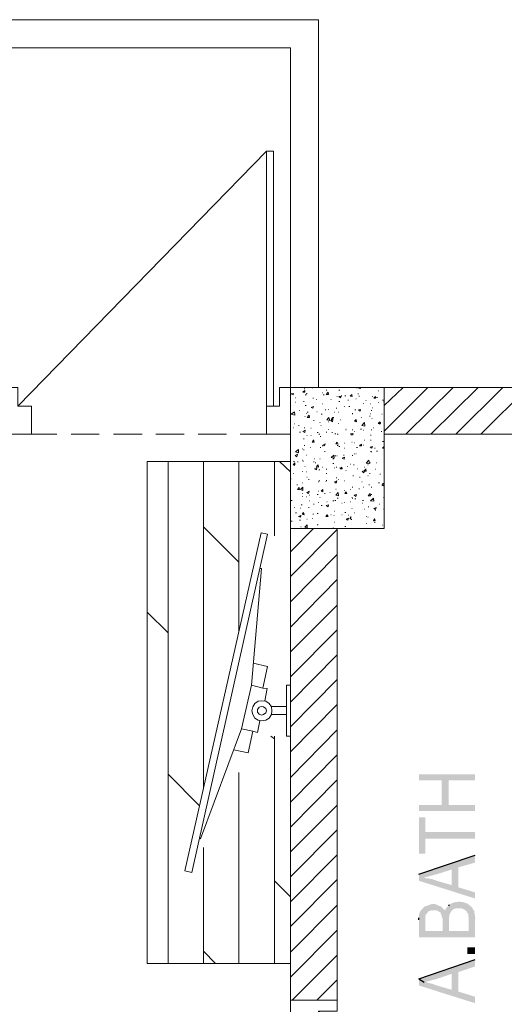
# Model space of a CAD drawing. Header units: millimetres. Extents: x 5 to 204, y 5 to 291.
# Tile 40 of 52: x 75 to 93, y 211 to 249. Entities that reach past the tile are written whole.
import ezdxf

# ---------------------------------------------------------------- set-up
doc = ezdxf.new("R2010")
doc.units = ezdxf.units.MM
doc.header["$MEASUREMENT"] = 0
doc.layers.get('0').update_dxf_attribs({"linetype": 'CONTINUOUS'})

msp = doc.modelspace()

# ---------------------------------------------------------------- hatches: boundary and pattern name
at = {"true_color": 0x000006}
for points in [[(89.83, 219.818), (89.83, 219.587), (90.707, 219.587), (90.707, 218.643), (90.972, 219.587), (91.981, 219.587), (91.981, 219.818)], [(89.83, 218.643), (89.83, 218.412), (91.981, 218.412), (91.981, 218.643), (90.972, 218.643), (90.972, 219.587), (90.707, 218.643)], [(89.83, 218.18), (89.83, 216.79), (90.078, 216.79), (90.078, 217.353), (91.981, 217.353), (91.981, 217.618), (90.078, 217.618), (90.078, 218.18)], [(89.83, 215.996), (90.029, 215.88), (90.029, 215.88), (90.051, 215.882), (90.073, 215.885), (90.094, 215.889), (90.115, 215.892), (90.135, 215.896), (90.155, 215.901), (90.174, 215.905), (90.194, 215.91), (90.212, 215.915), (90.231, 215.921), (90.25, 215.926), (90.269, 215.932), (90.287, 215.938), (90.306, 215.943), (90.325, 215.949), (90.344, 215.955), (90.363, 215.961), (90.382, 215.966), (90.402, 215.972), (90.422, 215.977), (90.443, 215.982), (90.464, 215.987), (90.486, 215.992), (90.509, 215.996), (90.509, 215.996), (91.088, 216.178), (91.088, 215.582), (91.336, 216.261), (91.981, 216.443), (91.981, 216.724)], [(89.83, 215.996), (89.83, 215.748), (91.981, 215.069), (91.981, 215.301), (91.336, 215.5), (91.336, 216.261), (91.088, 215.582), (90.459, 215.764), (90.327, 215.814), (90.293, 215.814), (90.161, 215.847), (90.095, 215.847), (90.029, 215.88)], [(89.83, 214.259), (89.83, 213.58), (91.981, 213.58), (91.981, 214.259), (91.981, 214.259), (91.983, 214.275), (91.984, 214.291), (91.984, 214.307), (91.984, 214.322), (91.984, 214.338), (91.983, 214.352), (91.982, 214.367), (91.98, 214.382), (91.978, 214.396), (91.976, 214.41), (91.973, 214.425), (91.971, 214.439), (91.968, 214.452), (91.966, 214.466), (91.963, 214.48), (91.96, 214.494), (91.958, 214.508), (91.956, 214.522), (91.953, 214.535), (91.952, 214.549), (91.95, 214.563), (91.949, 214.577), (91.948, 214.592), (91.948, 214.606), (91.948, 214.606), (91.915, 214.639), (91.898, 214.639), (91.882, 214.705), (91.799, 214.788), (91.749, 214.821), (91.733, 213.828), (90.988, 213.828), (90.988, 214.242), (90.972, 214.788), (90.922, 214.755), (90.889, 214.705), (90.856, 214.672), (90.823, 214.606), (90.823, 214.623), (90.74, 214.705), (90.74, 213.828), (90.078, 213.828), (90.078, 214.176), (90.029, 214.755), (89.996, 214.705), (89.996, 214.705), (89.978, 214.688), (89.962, 214.671), (89.947, 214.657), (89.934, 214.643), (89.922, 214.631), (89.912, 214.619), (89.902, 214.608), (89.894, 214.598), (89.887, 214.588), (89.88, 214.579), (89.874, 214.57), (89.869, 214.561), (89.865, 214.551), (89.861, 214.541), (89.858, 214.531), (89.855, 214.52), (89.852, 214.509), (89.849, 214.496), (89.846, 214.482), (89.844, 214.467), (89.841, 214.451), (89.837, 214.433), (89.834, 214.413), (89.83, 214.391), (89.83, 214.391), (89.83, 214.325)], [(90.029, 214.755), (90.078, 214.176), (90.078, 214.374), (90.095, 214.408), (90.095, 214.457), (90.128, 214.49), (90.211, 214.59), (90.227, 214.59), (90.293, 214.606), (90.327, 214.623), (90.442, 214.623), (90.509, 214.606), (90.558, 214.606), (90.608, 214.556), (90.657, 214.54), (90.674, 214.474), (90.707, 214.441), (90.707, 214.358), (90.74, 214.292), (90.74, 213.828), (90.74, 214.705), (90.691, 214.755), (90.624, 214.788), (90.608, 214.788), (90.542, 214.821), (90.509, 214.838), (90.442, 214.854), (90.31, 214.854), (90.128, 214.788), (90.078, 214.772)], [(90.972, 214.788), (90.988, 214.242), (90.988, 214.358), (90.988, 214.358), (90.989, 214.377), (90.991, 214.396), (90.994, 214.416), (90.999, 214.435), (91.005, 214.455), (91.012, 214.475), (91.02, 214.494), (91.029, 214.514), (91.039, 214.532), (91.05, 214.551), (91.062, 214.568), (91.075, 214.585), (91.089, 214.602), (91.104, 214.617), (91.119, 214.631), (91.135, 214.643), (91.152, 214.655), (91.17, 214.665), (91.188, 214.674), (91.207, 214.68), (91.226, 214.685), (91.246, 214.689), (91.266, 214.69), (91.286, 214.689), (91.286, 214.689), (91.468, 214.689), (91.518, 214.672), (91.584, 214.639), (91.601, 214.623), (91.65, 214.59), (91.667, 214.54), (91.716, 214.49), (91.716, 214.408), (91.733, 214.358), (91.733, 213.828), (91.749, 214.821), (91.749, 214.821), (91.73, 214.839), (91.708, 214.856), (91.684, 214.871), (91.658, 214.885), (91.63, 214.897), (91.601, 214.908), (91.571, 214.917), (91.539, 214.925), (91.507, 214.932), (91.474, 214.937), (91.44, 214.941), (91.406, 214.943), (91.372, 214.944), (91.338, 214.943), (91.304, 214.941), (91.27, 214.938), (91.237, 214.933), (91.205, 214.926), (91.174, 214.918), (91.144, 214.908), (91.115, 214.897), (91.087, 214.884), (91.062, 214.87), (91.038, 214.854), (91.038, 214.854), (91.005, 214.838)], [(91.683, 213.2), (91.683, 212.951), (91.981, 212.951), (91.981, 213.2)], [(89.83, 211.992), (90.029, 211.876), (90.029, 211.876), (90.047, 211.878), (90.067, 211.881), (90.086, 211.884), (90.106, 211.888), (90.125, 211.892), (90.146, 211.896), (90.166, 211.901), (90.186, 211.906), (90.207, 211.911), (90.227, 211.917), (90.248, 211.922), (90.269, 211.928), (90.289, 211.933), (90.31, 211.939), (90.331, 211.945), (90.351, 211.951), (90.371, 211.956), (90.392, 211.962), (90.412, 211.968), (90.432, 211.973), (90.451, 211.978), (90.471, 211.983), (90.49, 211.987), (90.509, 211.992), (90.509, 211.992), (91.088, 212.19), (91.088, 211.578), (91.336, 212.257), (91.981, 212.472), (91.981, 212.736)], [(89.83, 211.992), (89.83, 211.744), (91.981, 211.065), (91.981, 211.313), (91.336, 211.512), (91.336, 212.257), (91.088, 211.578), (90.459, 211.76), (90.459, 211.76), (90.437, 211.77), (90.417, 211.779), (90.398, 211.786), (90.38, 211.793), (90.364, 211.799), (90.348, 211.804), (90.334, 211.808), (90.32, 211.812), (90.307, 211.816), (90.295, 211.819), (90.283, 211.822), (90.271, 211.824), (90.259, 211.827), (90.247, 211.829), (90.235, 211.832), (90.222, 211.835), (90.209, 211.838), (90.196, 211.842), (90.182, 211.846), (90.167, 211.85), (90.151, 211.855), (90.133, 211.861), (90.115, 211.868), (90.095, 211.876), (90.095, 211.876), (90.029, 211.876)]]:
    msp.add_hatch(color=0, dxfattribs=at).paths.add_polyline_path(points)

# ---------------------------------------------------------------- linework, layer by layer
at = {"color": 0, "linetype": 'Continuous', "lineweight": -2, "true_color": 0x000007}
for p, q in [((89.83, 215.996), (91.981, 216.724)), ((90.972, 214.788), (91.005, 214.838)), ((89.83, 214.259), (89.83, 214.325)), ((89.83, 211.992), (91.981, 212.736)), ((89.83, 211.992), (90.029, 211.876))]:
    msp.add_line(p, q, dxfattribs=at)
at = {"color": 0, "linetype": 'Continuous', "lineweight": 18, "true_color": 0xb82e00}
for points in [[(22.52, 248.675), (85.991, 248.675), (85.991, 248.675)], [(85.991, 234.611), (85.991, 248.675), (85.991, 248.675)], [(23.595, 247.6), (84.916, 247.6), (84.916, 234.611)]]:
    msp.add_lwpolyline(points, dxfattribs=at)
at = {"color": 0, "linetype": 'Continuous', "lineweight": 18, "true_color": 0xbababa}
for points in [[(75.005, 232.824), (75.005, 233.899), (74.492, 233.899), (74.492, 234.611), (74.095, 234.611), (74.095, 232.824), (75.005, 232.824), (75.005, 233.899), (74.492, 233.899), (84.006, 243.645), (84.271, 243.645)], [(84.006, 243.645), (84.006, 233.899), (84.271, 233.899), (84.006, 233.899), (84.006, 232.824), (84.916, 232.824)], [(84.916, 232.824), (84.916, 234.611), (84.502, 234.611), (84.502, 233.899), (84.271, 233.899), (84.271, 243.645)], [(84.916, 210.254), (85.991, 210.254), (85.991, 210.767), (86.703, 210.767), (86.703, 211.181), (84.916, 211.181), (84.916, 210.254), (85.991, 210.254), (85.991, 210.767), (95.737, 201.253), (95.737, 200.988)]]:
    msp.add_lwpolyline(points, dxfattribs=at)
at = {"color": 0, "linetype": 'Continuous', "lineweight": 18, "true_color": 0x000001}
msp.add_lwpolyline([(84.916, 229.217), (88.506, 229.217), (88.506, 234.611), (84.916, 234.611)], close=True, dxfattribs=at)
at = {"color": 0, "linetype": 'Continuous', "lineweight": 9, "true_color": 0x000003}
for points in [[(85.76, 234.594), (85.776, 234.594), (85.776, 234.594)], [(87.431, 234.594), (87.447, 234.594), (87.447, 234.594)], [(87.497, 234.594), (87.514, 234.611), (87.514, 234.611)], [(87.596, 234.611), (87.596, 234.578), (87.497, 234.594)], [(84.949, 234.362), (85.032, 234.379), (85.032, 234.379)], [(84.949, 234.362), (85.015, 234.329), (85.015, 234.329)], [(85.015, 234.329), (85.032, 234.379), (85.032, 234.379)], [(85.098, 234.214), (85.114, 234.214), (85.114, 234.214)], [(85.396, 234.429), (85.462, 234.495), (85.462, 234.495)], [(85.396, 234.429), (85.462, 234.429), (85.462, 234.429)], [(85.445, 234.561), (85.462, 234.561), (85.462, 234.561)], [(85.462, 234.429), (85.462, 234.495), (85.462, 234.495)], [(85.478, 234.329), (85.512, 234.329), (85.512, 234.329)], [(85.512, 234.362), (85.528, 234.362), (85.528, 234.362)], [(85.545, 234.379), (85.561, 234.379), (85.561, 234.379)], [(85.776, 234.197), (85.793, 234.197), (85.793, 234.197)], [(86.124, 234.412), (86.14, 234.412), (86.14, 234.412)], [(86.173, 234.329), (86.206, 234.329), (86.206, 234.329)], [(86.289, 234.511), (86.306, 234.511), (86.306, 234.511)], [(86.289, 234.346), (86.355, 234.429), (86.355, 234.429)], [(86.289, 234.346), (86.372, 234.346), (86.372, 234.346)], [(86.372, 234.346), (86.355, 234.429), (86.355, 234.429)], [(86.686, 234.263), (86.703, 234.263), (86.703, 234.263)], [(86.769, 234.511), (86.802, 234.511), (86.802, 234.511)], [(86.769, 234.263), (86.852, 234.28), (86.852, 234.28)], [(86.769, 234.263), (86.835, 234.214), (86.835, 234.214)], [(86.835, 234.214), (86.852, 234.28), (86.852, 234.28)], [(86.852, 234.296), (86.885, 234.296), (86.885, 234.296)], [(87.001, 234.296), (87.034, 234.296), (87.034, 234.296)], [(87.199, 234.28), (87.265, 234.346), (87.265, 234.346)], [(87.199, 234.28), (87.282, 234.263), (87.282, 234.263)], [(87.282, 234.263), (87.265, 234.346), (87.265, 234.346)], [(87.497, 234.362), (87.514, 234.362), (87.514, 234.362)], [(87.53, 234.28), (87.563, 234.28), (87.563, 234.28)], [(88.043, 234.263), (88.06, 234.263), (88.06, 234.263)], [(88.109, 234.197), (88.175, 234.263), (88.175, 234.263)], [(88.109, 234.197), (88.175, 234.197), (88.175, 234.197)], [(88.175, 234.197), (88.175, 234.263), (88.175, 234.263)], [(88.209, 234.23), (88.242, 234.23), (88.242, 234.23)], [(88.275, 234.478), (88.291, 234.478), (88.291, 234.478)], [(85.098, 234.048), (85.114, 234.048), (85.114, 234.048)], [(85.412, 234.081), (85.445, 234.081), (85.445, 234.081)], [(85.478, 233.916), (85.512, 233.916), (85.512, 233.916)], [(85.71, 233.85), (85.793, 233.883), (85.793, 233.883)], [(85.71, 233.85), (85.776, 233.816), (85.776, 233.816)], [(85.776, 233.816), (85.793, 233.883), (85.793, 233.883)], [(85.909, 234.147), (85.925, 234.147), (85.925, 234.147)], [(86.124, 233.982), (86.14, 233.982), (86.14, 233.982)], [(86.455, 234.147), (86.471, 234.147), (86.471, 234.147)], [(86.67, 233.816), (86.686, 233.816), (86.686, 233.816)], [(86.769, 234.081), (86.802, 234.081), (86.802, 234.081)], [(86.968, 233.883), (86.984, 233.883), (86.984, 233.883)], [(87.117, 234.131), (87.133, 234.131), (87.133, 234.131)], [(87.15, 233.883), (87.183, 233.883), (87.183, 233.883)], [(87.414, 234.18), (87.431, 234.18), (87.431, 234.18)], [(87.712, 233.998), (87.729, 233.998), (87.729, 233.998)], [(87.795, 234.114), (87.811, 234.114), (87.811, 234.114)], [(87.96, 233.982), (87.977, 233.982), (87.977, 233.982)], [(88.043, 233.833), (88.06, 233.833), (88.06, 233.833)], [(88.275, 234.032), (88.291, 234.032), (88.291, 234.032)], [(88.44, 234.131), (88.473, 234.131), (88.473, 234.131)], [(88.473, 234.065), (88.49, 234.065), (88.49, 234.065)], [(84.949, 233.585), (85.065, 233.684), (85.065, 233.684)], [(84.949, 233.585), (85.081, 233.552), (85.081, 233.552)], [(85.081, 233.552), (85.065, 233.684), (85.065, 233.684)], [(85.081, 233.601), (85.098, 233.601), (85.098, 233.601)], [(85.247, 233.734), (85.263, 233.734), (85.263, 233.734)], [(85.462, 233.502), (85.478, 233.502), (85.478, 233.502)], [(85.512, 233.618), (85.528, 233.618), (85.528, 233.618)], [(85.561, 233.667), (85.594, 233.667), (85.594, 233.667)], [(85.561, 233.469), (85.627, 233.552), (85.627, 233.552)], [(85.561, 233.469), (85.644, 233.469), (85.644, 233.469)], [(85.644, 233.469), (85.627, 233.552), (85.627, 233.552)], [(85.925, 233.684), (85.942, 233.684), (85.942, 233.684)], [(86.091, 233.585), (86.124, 233.585), (86.124, 233.585)], [(86.24, 233.75), (86.273, 233.75), (86.273, 233.75)], [(86.306, 233.37), (86.388, 233.469), (86.388, 233.469)], [(86.355, 233.767), (86.372, 233.767), (86.372, 233.767)], [(86.422, 233.353), (86.388, 233.469), (86.388, 233.469)], [(86.471, 233.386), (86.537, 233.469), (86.537, 233.469)], [(86.537, 233.386), (86.537, 233.469), (86.537, 233.469)], [(86.537, 233.469), (86.57, 233.469), (86.57, 233.469)], [(86.604, 233.667), (86.62, 233.667), (86.62, 233.667)], [(86.752, 233.667), (86.769, 233.667), (86.769, 233.667)], [(87.282, 233.618), (87.299, 233.618), (87.299, 233.618)], [(87.282, 233.601), (87.299, 233.601), (87.299, 233.601)], [(87.381, 233.75), (87.414, 233.75), (87.414, 233.75)], [(87.514, 233.75), (87.596, 233.767), (87.596, 233.767)], [(87.514, 233.75), (87.58, 233.701), (87.58, 233.701)], [(87.58, 233.701), (87.596, 233.767), (87.596, 233.767)], [(87.629, 233.469), (87.646, 233.469), (87.646, 233.469)], [(87.944, 233.519), (87.96, 233.519), (87.96, 233.519)], [(87.96, 233.601), (87.977, 233.601), (87.977, 233.601)], [(88.01, 233.734), (88.027, 233.734), (88.027, 233.734)], [(88.407, 233.585), (88.424, 233.585), (88.424, 233.585)], [(85.015, 233.072), (85.032, 233.072), (85.032, 233.072)], [(85.065, 233.221), (85.081, 233.221), (85.081, 233.221)], [(85.23, 233.155), (85.247, 233.155), (85.247, 233.155)], [(85.445, 233.072), (85.462, 233.072), (85.462, 233.072)], [(85.793, 233.353), (85.826, 233.353), (85.826, 233.353)], [(86.041, 233.27), (86.058, 233.27), (86.058, 233.27)], [(86.074, 233.155), (86.091, 233.155), (86.091, 233.155)], [(86.306, 233.37), (86.422, 233.353), (86.422, 233.353)], [(86.355, 233.303), (86.372, 233.303), (86.372, 233.303)], [(86.455, 233.353), (86.537, 233.37), (86.537, 233.37)], [(86.455, 233.353), (86.521, 233.303), (86.521, 233.303)], [(86.471, 233.386), (86.537, 233.386), (86.537, 233.386)], [(86.521, 233.303), (86.537, 233.37), (86.537, 233.37)], [(86.736, 233.237), (86.752, 233.237), (86.752, 233.237)], [(86.819, 233.37), (86.835, 233.37), (86.835, 233.37)], [(87.365, 233.32), (87.431, 233.386), (87.431, 233.386)], [(87.365, 233.32), (87.447, 233.303), (87.447, 233.303)], [(87.381, 233.32), (87.414, 233.32), (87.414, 233.32)], [(87.447, 233.303), (87.431, 233.386), (87.431, 233.386)], [(87.646, 233.155), (87.745, 233.27), (87.745, 233.27)], [(87.646, 233.155), (87.762, 233.138), (87.762, 233.138)], [(87.762, 233.138), (87.745, 233.27), (87.745, 233.27)], [(87.745, 233.155), (87.762, 233.155), (87.762, 233.155)], [(88.027, 233.419), (88.043, 233.419), (88.043, 233.419)], [(88.093, 233.072), (88.109, 233.072), (88.109, 233.072)], [(88.275, 233.237), (88.341, 233.303), (88.341, 233.303)], [(88.275, 233.237), (88.357, 233.27), (88.357, 233.27)], [(88.275, 233.237), (88.357, 233.237), (88.357, 233.237)], [(88.275, 233.237), (88.341, 233.204), (88.341, 233.204)], [(88.357, 233.237), (88.341, 233.303), (88.341, 233.303)], [(88.341, 233.204), (88.357, 233.27), (88.357, 233.27)], [(88.49, 233.287), (88.506, 233.287), (88.506, 233.287)], [(85.263, 232.906), (85.296, 232.906), (85.296, 232.906)], [(85.396, 232.923), (85.478, 232.973), (85.478, 232.973)], [(85.396, 232.923), (85.462, 232.89), (85.462, 232.89)], [(85.462, 232.89), (85.478, 232.973), (85.478, 232.973)], [(85.545, 232.774), (85.561, 232.774), (85.561, 232.774)], [(85.694, 233.055), (85.71, 233.055), (85.71, 233.055)], [(85.694, 232.774), (85.71, 232.774), (85.71, 232.774)], [(85.942, 232.89), (85.975, 232.89), (85.975, 232.89)], [(86.008, 232.824), (86.041, 232.824), (86.041, 232.824)], [(86.058, 232.741), (86.074, 232.741), (86.074, 232.741)], [(86.289, 232.906), (86.306, 232.906), (86.306, 232.906)], [(86.355, 233.006), (86.372, 233.006), (86.372, 233.006)], [(86.504, 232.89), (86.521, 232.89), (86.521, 232.89)], [(86.62, 232.84), (86.653, 232.84), (86.653, 232.84)], [(86.703, 232.824), (86.736, 232.824), (86.736, 232.824)], [(87.034, 233.022), (87.05, 233.022), (87.05, 233.022)], [(87.034, 232.989), (87.05, 232.989), (87.05, 232.989)], [(87.216, 232.84), (87.299, 232.857), (87.299, 232.857)], [(87.216, 232.84), (87.282, 232.791), (87.282, 232.791)], [(87.282, 232.989), (87.299, 232.989), (87.299, 232.989)], [(87.282, 232.791), (87.299, 232.857), (87.299, 232.857)], [(87.299, 232.824), (87.332, 232.824), (87.332, 232.824)], [(87.365, 232.923), (87.381, 232.923), (87.381, 232.923)], [(87.596, 233.022), (87.629, 233.022), (87.629, 233.022)], [(87.712, 232.973), (87.729, 232.973), (87.729, 232.973)], [(87.977, 232.791), (88.01, 232.791), (88.01, 232.791)], [(88.01, 232.989), (88.027, 232.989), (88.027, 232.989)], [(88.391, 232.923), (88.407, 232.923), (88.407, 232.923)], [(84.916, 232.609), (84.916, 232.625), (84.916, 232.625)], [(84.916, 232.609), (84.932, 232.609), (84.932, 232.609)], [(85.412, 232.642), (85.445, 232.642), (85.445, 232.642)], [(85.445, 232.393), (85.462, 232.393), (85.462, 232.393)], [(85.677, 232.311), (85.694, 232.311), (85.694, 232.311)], [(85.743, 232.526), (85.793, 232.609), (85.793, 232.609)], [(85.743, 232.526), (85.826, 232.526), (85.826, 232.526)], [(85.826, 232.526), (85.793, 232.609), (85.793, 232.609)], [(86.058, 232.311), (86.074, 232.311), (86.074, 232.311)], [(86.124, 232.377), (86.14, 232.377), (86.14, 232.377)], [(86.157, 232.41), (86.24, 232.46), (86.24, 232.46)], [(86.157, 232.41), (86.223, 232.377), (86.223, 232.377)], [(86.157, 232.377), (86.173, 232.377), (86.173, 232.377)], [(86.223, 232.377), (86.24, 232.46), (86.24, 232.46)], [(86.653, 232.46), (86.703, 232.526), (86.703, 232.526)], [(86.653, 232.46), (86.736, 232.443), (86.736, 232.443)], [(86.736, 232.443), (86.703, 232.526), (86.703, 232.526)], [(86.703, 232.393), (86.736, 232.393), (86.736, 232.393)], [(86.769, 232.36), (86.802, 232.36), (86.802, 232.36)], [(86.968, 232.476), (86.984, 232.476), (86.984, 232.476)], [(87.265, 232.526), (87.282, 232.526), (87.282, 232.526)], [(87.348, 232.493), (87.365, 232.493), (87.365, 232.493)], [(87.447, 232.311), (87.481, 232.311), (87.481, 232.311)], [(87.563, 232.377), (87.629, 232.443), (87.629, 232.443)], [(87.563, 232.377), (87.629, 232.377), (87.629, 232.377)], [(87.629, 232.377), (87.629, 232.443), (87.629, 232.443)], [(87.712, 232.41), (87.729, 232.41), (87.729, 232.41)], [(87.745, 232.592), (87.762, 232.592), (87.762, 232.592)], [(87.96, 232.327), (88.06, 232.36), (88.06, 232.36)], [(87.96, 232.327), (88.027, 232.294), (88.027, 232.294)], [(87.977, 232.592), (88.01, 232.592), (88.01, 232.592)], [(88.027, 232.294), (88.06, 232.36), (88.06, 232.36)], [(88.44, 232.542), (88.473, 232.542), (88.473, 232.542)], [(88.44, 232.294), (88.506, 232.36), (88.506, 232.36)], [(85.098, 232.013), (85.181, 232.062), (85.181, 232.062)], [(85.098, 232.013), (85.164, 231.963), (85.164, 231.963)], [(85.114, 232.145), (85.23, 232.245), (85.23, 232.245)], [(85.114, 232.145), (85.23, 232.112), (85.23, 232.112)], [(85.164, 231.963), (85.181, 232.062), (85.181, 232.062)], [(85.23, 232.112), (85.23, 232.245), (85.23, 232.245)], [(85.363, 232.261), (85.379, 232.261), (85.379, 232.261)], [(85.412, 232.228), (85.445, 232.228), (85.445, 232.228)], [(85.512, 232.029), (85.528, 232.029), (85.528, 232.029)], [(86.223, 232.162), (86.24, 232.162), (86.24, 232.162)], [(86.471, 231.93), (86.57, 232.029), (86.57, 232.029)], [(86.587, 231.914), (86.57, 232.029), (86.57, 232.029)], [(86.62, 231.996), (86.653, 231.996), (86.653, 231.996)], [(86.686, 231.996), (86.703, 231.996), (86.703, 231.996)], [(86.901, 231.914), (86.984, 231.947), (86.984, 231.947)], [(86.951, 232.029), (86.968, 232.029), (86.968, 232.029)], [(86.968, 232.294), (86.984, 232.294), (86.984, 232.294)], [(86.968, 231.864), (86.984, 231.947), (86.984, 231.947)], [(87.282, 232.013), (87.299, 232.013), (87.299, 232.013)], [(87.348, 232.079), (87.365, 232.079), (87.365, 232.079)], [(87.414, 232.079), (87.431, 232.079), (87.431, 232.079)], [(87.977, 232.162), (88.01, 232.162), (88.01, 232.162)], [(88.01, 232.145), (88.027, 232.145), (88.027, 232.145)], [(88.126, 232.294), (88.159, 232.294), (88.159, 232.294)], [(88.209, 232.178), (88.242, 232.178), (88.242, 232.178)], [(88.44, 232.294), (88.506, 232.294), (88.506, 232.294)], [(85.015, 231.649), (85.081, 231.732), (85.081, 231.732)], [(85.015, 231.649), (85.081, 231.649), (85.081, 231.649)], [(85.032, 231.781), (85.065, 231.781), (85.065, 231.781)], [(85.065, 231.632), (85.081, 231.632), (85.081, 231.632)], [(85.081, 231.649), (85.081, 231.732), (85.081, 231.732)], [(85.181, 231.765), (85.214, 231.765), (85.214, 231.765)], [(85.363, 231.831), (85.379, 231.831), (85.379, 231.831)], [(85.396, 231.798), (85.412, 231.798), (85.412, 231.798)], [(85.462, 231.583), (85.478, 231.583), (85.478, 231.583)], [(85.793, 231.765), (85.826, 231.765), (85.826, 231.765)], [(85.826, 231.88), (85.842, 231.88), (85.842, 231.88)], [(85.859, 231.732), (85.892, 231.732), (85.892, 231.732)], [(85.909, 231.583), (85.975, 231.649), (85.975, 231.649)], [(85.909, 231.583), (85.991, 231.566), (85.991, 231.566)], [(85.991, 231.566), (85.975, 231.649), (85.975, 231.649)], [(86.041, 231.88), (86.058, 231.88), (86.058, 231.88)], [(86.14, 231.566), (86.157, 231.566), (86.157, 231.566)], [(86.471, 231.93), (86.587, 231.914), (86.587, 231.914)], [(86.537, 231.88), (86.57, 231.88), (86.57, 231.88)], [(86.537, 231.698), (86.57, 231.698), (86.57, 231.698)], [(86.67, 231.566), (86.686, 231.566), (86.686, 231.566)], [(86.819, 231.5), (86.885, 231.566), (86.885, 231.566)], [(86.901, 231.5), (86.885, 231.566), (86.885, 231.566)], [(86.901, 231.914), (86.968, 231.864), (86.968, 231.864)], [(87.1, 231.583), (87.117, 231.583), (87.117, 231.583)], [(87.216, 231.682), (87.232, 231.682), (87.232, 231.682)], [(87.332, 231.649), (87.348, 231.649), (87.348, 231.649)], [(87.745, 231.566), (87.762, 231.566), (87.762, 231.566)], [(87.811, 231.715), (87.911, 231.831), (87.911, 231.831)], [(87.811, 231.715), (87.944, 231.698), (87.944, 231.698)], [(87.878, 231.698), (87.894, 231.698), (87.894, 231.698)], [(87.878, 231.649), (87.894, 231.649), (87.894, 231.649)], [(87.944, 231.698), (87.911, 231.831), (87.911, 231.831)], [(87.96, 231.732), (87.977, 231.732), (87.977, 231.732)], [(88.192, 231.732), (88.209, 231.732), (88.209, 231.732)], [(88.49, 231.698), (88.506, 231.698), (88.506, 231.698)], [(85.015, 231.318), (85.032, 231.318), (85.032, 231.318)], [(85.379, 231.401), (85.396, 231.401), (85.396, 231.401)], [(85.512, 231.384), (85.528, 231.384), (85.528, 231.384)], [(85.545, 231.186), (85.561, 231.186), (85.561, 231.186)], [(85.842, 231.5), (85.925, 231.55), (85.925, 231.55)], [(85.842, 231.5), (85.909, 231.467), (85.909, 231.467)], [(85.909, 231.467), (85.925, 231.55), (85.925, 231.55)], [(86.008, 231.467), (86.041, 231.467), (86.041, 231.467)], [(86.289, 231.483), (86.306, 231.483), (86.306, 231.483)], [(86.289, 231.318), (86.306, 231.318), (86.306, 231.318)], [(86.604, 231.533), (86.62, 231.533), (86.62, 231.533)], [(86.802, 231.533), (86.819, 231.533), (86.819, 231.533)], [(86.819, 231.5), (86.901, 231.5), (86.901, 231.5)], [(87.034, 231.434), (87.05, 231.434), (87.05, 231.434)], [(87.299, 231.235), (87.332, 231.235), (87.332, 231.235)], [(87.481, 231.5), (87.497, 231.5), (87.497, 231.5)], [(87.563, 231.186), (87.58, 231.186), (87.58, 231.186)], [(87.663, 231.401), (87.745, 231.434), (87.745, 231.434)], [(87.663, 231.401), (87.729, 231.351), (87.729, 231.351)], [(87.729, 231.417), (87.795, 231.483), (87.795, 231.483)], [(87.729, 231.351), (87.745, 231.434), (87.745, 231.434)], [(87.729, 231.417), (87.811, 231.417), (87.811, 231.417)], [(87.811, 231.417), (87.795, 231.5), (87.795, 231.5)], [(87.878, 231.235), (87.894, 231.235), (87.894, 231.235)], [(87.944, 231.318), (87.96, 231.318), (87.96, 231.318)], [(88.159, 231.483), (88.175, 231.483), (88.175, 231.483)], [(88.341, 231.301), (88.357, 231.301), (88.357, 231.301)], [(84.932, 231.119), (84.949, 231.119), (84.949, 231.119)], [(85.164, 230.888), (85.181, 230.888), (85.181, 230.888)], [(85.296, 230.706), (85.396, 230.805), (85.396, 230.805)], [(85.363, 230.97), (85.379, 230.97), (85.379, 230.97)], [(85.396, 230.673), (85.396, 230.805), (85.396, 230.805)], [(85.611, 231.086), (85.627, 231.086), (85.627, 231.086)], [(85.975, 231.004), (85.991, 231.004), (85.991, 231.004)], [(86.008, 231.037), (86.041, 231.037), (86.041, 231.037)], [(86.273, 231.02), (86.289, 231.02), (86.289, 231.02)], [(86.289, 231.053), (86.306, 231.053), (86.306, 231.053)], [(86.604, 231.004), (86.686, 231.037), (86.686, 231.037)], [(86.604, 231.004), (86.67, 230.954), (86.67, 230.954)], [(86.67, 231.152), (86.686, 231.152), (86.686, 231.152)], [(86.67, 230.954), (86.686, 231.037), (86.686, 231.037)], [(86.752, 231.086), (86.769, 231.086), (86.769, 231.086)], [(86.968, 231.037), (86.984, 231.037), (86.984, 231.037)], [(87.282, 230.805), (87.299, 230.805), (87.299, 230.805)], [(87.646, 231.004), (87.663, 231.004), (87.663, 231.004)], [(87.712, 230.805), (87.729, 230.805), (87.729, 230.805)], [(87.911, 230.888), (87.944, 230.888), (87.944, 230.888)], [(88.01, 230.805), (88.027, 230.805), (88.027, 230.805)], [(88.291, 230.97), (88.324, 230.97), (88.324, 230.97)], [(88.407, 230.888), (88.506, 230.937), (88.506, 230.937)], [(88.407, 230.888), (88.473, 230.855), (88.473, 230.855)], [(88.44, 230.937), (88.473, 230.937), (88.473, 230.937)], [(88.473, 230.855), (88.506, 230.937), (88.506, 230.937)], [(85.181, 230.706), (85.247, 230.788), (85.247, 230.788)], [(85.181, 230.706), (85.263, 230.706), (85.263, 230.706)], [(85.263, 230.706), (85.247, 230.788), (85.247, 230.788)], [(85.296, 230.706), (85.396, 230.673), (85.396, 230.673)], [(85.363, 230.557), (85.379, 230.557), (85.379, 230.557)], [(85.379, 230.441), (85.396, 230.441), (85.396, 230.441)], [(85.545, 230.59), (85.627, 230.64), (85.627, 230.64)], [(85.545, 230.59), (85.611, 230.557), (85.611, 230.557)], [(85.611, 230.557), (85.627, 230.64), (85.627, 230.64)], [(85.627, 230.491), (85.644, 230.491), (85.644, 230.491)], [(85.942, 230.524), (85.975, 230.524), (85.975, 230.524)], [(85.991, 230.64), (86.008, 230.64), (86.008, 230.64)], [(86.091, 230.64), (86.157, 230.706), (86.157, 230.706)], [(86.091, 230.64), (86.157, 230.623), (86.157, 230.623)], [(86.157, 230.623), (86.157, 230.706), (86.157, 230.706)], [(86.223, 230.557), (86.24, 230.557), (86.24, 230.557)], [(86.422, 230.59), (86.438, 230.59), (86.438, 230.59)], [(86.653, 230.722), (86.67, 230.722), (86.67, 230.722)], [(86.653, 230.491), (86.736, 230.59), (86.736, 230.59)], [(86.653, 230.491), (86.752, 230.474), (86.752, 230.474)], [(86.752, 230.474), (86.736, 230.59), (86.736, 230.59)], [(86.968, 230.673), (86.984, 230.673), (86.984, 230.673)], [(87.001, 230.557), (87.05, 230.623), (87.05, 230.623)], [(87.001, 230.557), (87.067, 230.557), (87.067, 230.557)], [(87.067, 230.557), (87.05, 230.623), (87.05, 230.623)], [(87.216, 230.706), (87.232, 230.706), (87.232, 230.706)], [(87.348, 230.491), (87.447, 230.524), (87.447, 230.524)], [(87.348, 230.491), (87.414, 230.441), (87.414, 230.441)], [(87.414, 230.441), (87.447, 230.524), (87.447, 230.524)], [(87.53, 230.739), (87.563, 230.739), (87.563, 230.739)], [(87.894, 230.474), (87.96, 230.557), (87.96, 230.557)], [(87.894, 230.474), (87.977, 230.474), (87.977, 230.474)], [(87.911, 230.474), (87.944, 230.474), (87.944, 230.474)], [(87.977, 230.474), (87.96, 230.557), (87.96, 230.557)], [(88.01, 230.524), (88.027, 230.524), (88.027, 230.524)], [(84.949, 230.292), (84.982, 230.292), (84.982, 230.292)], [(85.33, 230.127), (85.363, 230.127), (85.363, 230.127)], [(85.512, 230.424), (85.528, 230.424), (85.528, 230.424)], [(85.627, 230.275), (85.644, 230.275), (85.644, 230.275)], [(85.793, 230.143), (85.826, 230.143), (85.826, 230.143)], [(85.975, 230.209), (85.991, 230.209), (85.991, 230.209)], [(86.041, 230.408), (86.058, 230.408), (86.058, 230.408)], [(86.091, 230.093), (86.124, 230.093), (86.124, 230.093)], [(86.289, 230.093), (86.372, 230.127), (86.372, 230.127)], [(86.289, 230.093), (86.355, 230.044), (86.355, 230.044)], [(86.306, 230.242), (86.322, 230.242), (86.322, 230.242)], [(86.355, 230.044), (86.372, 230.127), (86.372, 230.127)], [(86.537, 230.275), (86.57, 230.275), (86.57, 230.275)], [(86.62, 230.292), (86.653, 230.292), (86.653, 230.292)], [(86.703, 230.375), (86.736, 230.375), (86.736, 230.375)], [(86.885, 230.193), (86.901, 230.193), (86.901, 230.193)], [(86.984, 230.209), (87.001, 230.209), (87.001, 230.209)], [(87.199, 230.242), (87.216, 230.242), (87.216, 230.242)], [(87.265, 230.408), (87.282, 230.408), (87.282, 230.408)], [(87.282, 230.375), (87.299, 230.375), (87.299, 230.375)], [(87.381, 230.358), (87.414, 230.358), (87.414, 230.358)], [(87.663, 230.193), (87.679, 230.193), (87.679, 230.193)], [(87.679, 230.292), (87.712, 230.292), (87.712, 230.292)], [(87.977, 230.275), (88.093, 230.375), (88.093, 230.375)], [(87.977, 230.275), (88.109, 230.259), (88.109, 230.259)], [(88.06, 230.325), (88.093, 230.325), (88.093, 230.325)], [(88.109, 230.259), (88.093, 230.375), (88.093, 230.375)], [(88.324, 230.143), (88.341, 230.143), (88.341, 230.143)], [(88.473, 230.408), (88.49, 230.408), (88.49, 230.408)], [(88.49, 230.093), (88.506, 230.093), (88.506, 230.093)], [(85.065, 230.027), (85.081, 230.027), (85.081, 230.027)], [(85.114, 229.812), (85.147, 229.812), (85.147, 229.812)], [(85.23, 229.68), (85.313, 229.713), (85.313, 229.713)], [(85.23, 229.68), (85.296, 229.647), (85.296, 229.647)], [(85.296, 229.994), (85.313, 229.994), (85.313, 229.994)], [(85.296, 229.647), (85.313, 229.713), (85.313, 229.713)], [(85.313, 229.713), (85.33, 229.713), (85.33, 229.713)], [(85.363, 229.763), (85.412, 229.829), (85.412, 229.829)], [(85.363, 229.763), (85.445, 229.746), (85.445, 229.746)], [(85.445, 229.746), (85.412, 229.829), (85.412, 229.829)], [(85.611, 230.027), (85.627, 230.027), (85.627, 230.027)], [(85.776, 229.763), (85.793, 229.763), (85.793, 229.763)], [(85.942, 229.796), (85.975, 229.796), (85.975, 229.796)], [(86.273, 229.68), (86.322, 229.746), (86.322, 229.746)], [(86.273, 229.68), (86.355, 229.68), (86.355, 229.68)], [(86.289, 229.713), (86.306, 229.713), (86.306, 229.713)], [(86.355, 229.68), (86.322, 229.746), (86.322, 229.746)], [(86.455, 229.746), (86.471, 229.746), (86.471, 229.746)], [(86.57, 229.713), (86.587, 229.713), (86.587, 229.713)], [(86.604, 229.878), (86.62, 229.878), (86.62, 229.878)], [(86.885, 229.746), (86.901, 229.746), (86.901, 229.746)], [(87.001, 229.829), (87.034, 229.829), (87.034, 229.829)], [(87.133, 229.729), (87.15, 229.729), (87.15, 229.729)], [(87.183, 229.597), (87.232, 229.68), (87.232, 229.68)], [(87.232, 229.597), (87.232, 229.68), (87.232, 229.68)], [(87.265, 229.978), (87.282, 229.978), (87.282, 229.978)], [(87.348, 229.812), (87.365, 229.812), (87.365, 229.812)], [(87.745, 229.961), (87.762, 229.961), (87.762, 229.961)], [(87.811, 229.68), (87.828, 229.68), (87.828, 229.68)], [(87.894, 230.044), (87.911, 230.044), (87.911, 230.044)], [(88.109, 229.978), (88.192, 230.027), (88.192, 230.027)], [(88.109, 229.978), (88.175, 229.945), (88.175, 229.945)], [(88.159, 229.911), (88.175, 229.911), (88.175, 229.911)], [(88.175, 229.945), (88.192, 230.027), (88.192, 230.027)], [(88.473, 229.961), (88.49, 229.961), (88.49, 229.961)], [(84.949, 229.498), (84.982, 229.498), (84.982, 229.498)], [(85.263, 229.531), (85.296, 229.531), (85.296, 229.531)], [(85.462, 229.266), (85.561, 229.365), (85.561, 229.365)], [(85.545, 229.581), (85.561, 229.581), (85.561, 229.581)], [(85.561, 229.233), (85.561, 229.365), (85.561, 229.365)], [(85.76, 229.597), (85.776, 229.597), (85.776, 229.597)], [(85.942, 229.365), (85.975, 229.365), (85.975, 229.365)], [(86.604, 229.465), (86.62, 229.465), (86.62, 229.465)], [(87.001, 229.299), (87.034, 229.299), (87.034, 229.299)], [(87.05, 229.581), (87.133, 229.614), (87.133, 229.614)], [(87.05, 229.581), (87.117, 229.531), (87.117, 229.531)], [(87.117, 229.531), (87.133, 229.614), (87.133, 229.614)], [(87.183, 229.597), (87.232, 229.597), (87.232, 229.597)], [(87.232, 229.564), (87.265, 229.564), (87.265, 229.564)], [(87.811, 229.415), (87.828, 229.415), (87.828, 229.415)], [(87.878, 229.647), (87.894, 229.647), (87.894, 229.647)], [(88.093, 229.514), (88.126, 229.597), (88.126, 229.597)], [(88.093, 229.514), (88.159, 229.514), (88.159, 229.514)], [(88.159, 229.514), (88.126, 229.597), (88.126, 229.597)], [(88.126, 229.448), (88.159, 229.448), (88.159, 229.448)], [(88.424, 229.349), (88.44, 229.349), (88.44, 229.349)], [(88.49, 229.663), (88.506, 229.663), (88.506, 229.663)], [(85.313, 229.283), (85.33, 229.283), (85.33, 229.283)], [(85.462, 229.266), (85.561, 229.233), (85.561, 229.233)], [(86.537, 229.233), (86.57, 229.233), (86.57, 229.233)], [(87.712, 229.217), (87.729, 229.217), (87.729, 229.217)], [(87.878, 229.217), (87.894, 229.217), (87.894, 229.217)]]:
    msp.add_lwpolyline(points, dxfattribs=at)
at = {"color": 0, "linetype": 'Continuous', "lineweight": 5, "true_color": 0x000005}
for points in [[(88.506, 233.916), (89.234, 234.611), (89.234, 234.611)], [(88.506, 232.939), (90.178, 234.611), (90.178, 234.611)], [(89.334, 232.824), (91.137, 234.611), (91.137, 234.611)], [(90.293, 232.824), (92.097, 234.611), (92.097, 234.611)], [(91.237, 232.824), (93.04, 234.611), (93.04, 234.611)], [(92.196, 232.824), (94, 234.611), (94, 234.611)], [(84.916, 228.323), (85.793, 229.217), (85.793, 229.217)], [(84.916, 227.38), (86.703, 229.183), (86.703, 229.183)], [(84.916, 226.42), (86.703, 228.224), (86.703, 228.224)], [(84.916, 225.444), (86.703, 227.264), (86.703, 227.264)], [(84.916, 224.501), (86.703, 226.288), (86.703, 226.288)], [(84.916, 223.541), (86.703, 225.345), (86.703, 225.345)], [(84.916, 222.581), (86.703, 224.385), (86.703, 224.385)], [(84.916, 221.638), (86.703, 223.442), (86.703, 223.442)], [(84.916, 220.679), (86.703, 222.482), (86.703, 222.482)], [(84.916, 219.702), (86.703, 221.522), (86.703, 221.522)], [(84.916, 218.759), (86.703, 220.563), (86.703, 220.563)], [(84.916, 217.8), (86.703, 219.603), (86.703, 219.603)], [(84.916, 216.856), (86.703, 218.643), (86.703, 218.643)], [(84.916, 215.897), (86.703, 217.7), (86.703, 217.7)], [(84.916, 214.937), (86.703, 216.741), (86.703, 216.741)], [(84.916, 213.994), (86.703, 215.797), (86.703, 215.797)], [(84.916, 213.018), (86.703, 214.821), (86.703, 214.821)], [(84.916, 212.058), (86.703, 213.862), (86.703, 213.862)], [(84.982, 211.181), (86.703, 212.902), (86.703, 212.902)], [(85.925, 211.181), (86.703, 211.959), (86.703, 211.959)]]:
    msp.add_lwpolyline(points, dxfattribs=at)
at = {"color": 0, "linetype": 'Continuous', "lineweight": 18, "true_color": 0x000007}
for points in [[(88.506, 234.611), (95.373, 234.611), (95.373, 234.611)], [(88.506, 232.824), (95.373, 232.824), (95.373, 232.824)], [(84.916, 229.217), (84.916, 211.181), (84.916, 211.181)], [(86.703, 229.217), (86.703, 211.181), (86.703, 211.181)], [(86.703, 211.181), (84.916, 211.181), (84.916, 211.181)]]:
    msp.add_lwpolyline(points, dxfattribs=at)
at = {"color": 0, "linetype": 'Continuous', "lineweight": 18, "true_color": 0x767676}
for points in [[(75.981, 232.824), (75.005, 232.824), (75.005, 232.824)], [(77.602, 232.824), (76.527, 232.824), (76.527, 232.824)], [(79.24, 232.824), (78.148, 232.824), (78.148, 232.824)], [(80.845, 232.824), (79.77, 232.824), (79.77, 232.824)], [(82.467, 232.824), (81.391, 232.824), (81.391, 232.824)], [(84.006, 232.824), (82.996, 232.824), (82.996, 232.824)]]:
    msp.add_lwpolyline(points, dxfattribs=at)
at = {"color": 0, "linetype": 'Continuous', "lineweight": 9, "true_color": 0x767676}
msp.add_lwpolyline([(84.916, 231.781), (79.439, 231.781), (79.439, 212.587), (84.916, 212.587)], close=True, dxfattribs=at)
at = {"color": 0, "linetype": 'Continuous', "lineweight": 20, "true_color": 0x767676}
for points in [[(80.233, 212.587), (80.233, 231.781), (80.233, 231.781)], [(81.59, 219.256), (81.59, 231.781), (81.59, 231.781)], [(82.947, 225.295), (82.947, 231.781), (82.947, 231.781)], [(84.304, 228.935), (84.304, 231.781), (84.304, 231.781)], [(84.916, 231.384), (84.502, 231.781), (84.502, 231.781)], [(80.879, 216.128), (83.791, 229.051), (83.791, 229.051)], [(81.143, 216.062), (84.039, 229.001), (84.039, 229.001)], [(82.947, 227.926), (81.59, 229.283), (81.59, 229.283)], [(84.039, 229.001), (83.791, 229.051), (83.791, 229.051)], [(83.427, 223.227), (83.807, 227.694), (83.807, 227.694)], [(83.807, 227.694), (83.741, 227.694), (83.741, 227.694)], [(80.233, 225.229), (79.439, 226.023), (79.439, 226.023)], [(83.857, 223.111), (84.039, 223.938), (83.493, 224.071)], [(83.046, 221.556), (83.427, 223.227), (83.427, 223.227)], [(83.427, 223.227), (83.857, 223.111), (83.857, 223.111)], [(83.857, 223.111), (84.022, 223.094), (84.022, 223.094)], [(83.94, 222.631), (84.022, 223.094), (84.022, 223.094)], [(84.188, 222.416), (84.767, 222.416), (84.767, 222.416)], [(83.658, 221.423), (83.741, 221.87), (83.741, 221.87)], [(84.188, 222.102), (84.767, 222.102), (84.767, 222.102)], [(81.474, 217.353), (83.046, 221.556), (83.046, 221.556)], [(82.748, 220.761), (83.294, 220.646), (83.476, 221.473)], [(83.046, 221.556), (83.476, 221.473), (83.476, 221.473)], [(83.476, 221.473), (83.658, 221.423), (83.658, 221.423)], [(84.304, 221.175), (84.171, 221.274), (84.171, 221.274)], [(84.304, 212.587), (84.304, 221.274), (84.304, 221.274)], [(82.947, 212.587), (82.947, 219.884), (82.947, 219.884)], [(81.441, 218.61), (80.233, 219.818), (80.233, 219.818)], [(81.474, 217.353), (81.441, 217.386), (81.441, 217.386)], [(81.59, 212.587), (81.59, 217.022), (81.59, 217.022)], [(81.143, 216.062), (80.879, 216.128), (80.879, 216.128)], [(84.916, 215.136), (84.304, 215.748), (84.304, 215.748)], [(82.053, 212.587), (81.59, 213.051), (81.59, 213.051)]]:
    msp.add_lwpolyline(points, dxfattribs=at)
for points in [[(84.916, 221.274), (84.767, 221.274), (84.767, 223.227), (84.916, 223.227)], [(84.204, 222.251), (84.188, 222.399), (84.105, 222.532), (83.973, 222.615), (83.824, 222.631), (83.675, 222.615), (83.559, 222.532), (83.476, 222.399), (83.443, 222.251), (83.476, 222.102), (83.559, 221.969), (83.675, 221.886), (83.824, 221.87), (83.973, 221.886), (84.105, 221.969), (84.188, 222.102)], [(84.006, 222.251), (83.973, 222.333), (83.89, 222.399), (83.807, 222.416), (83.725, 222.383), (83.658, 222.3), (83.658, 222.201), (83.725, 222.118), (83.807, 222.085), (83.89, 222.102), (83.973, 222.168)]]:
    msp.add_lwpolyline(points, close=True, dxfattribs=at)

doc.saveas('drawing.dxf')
